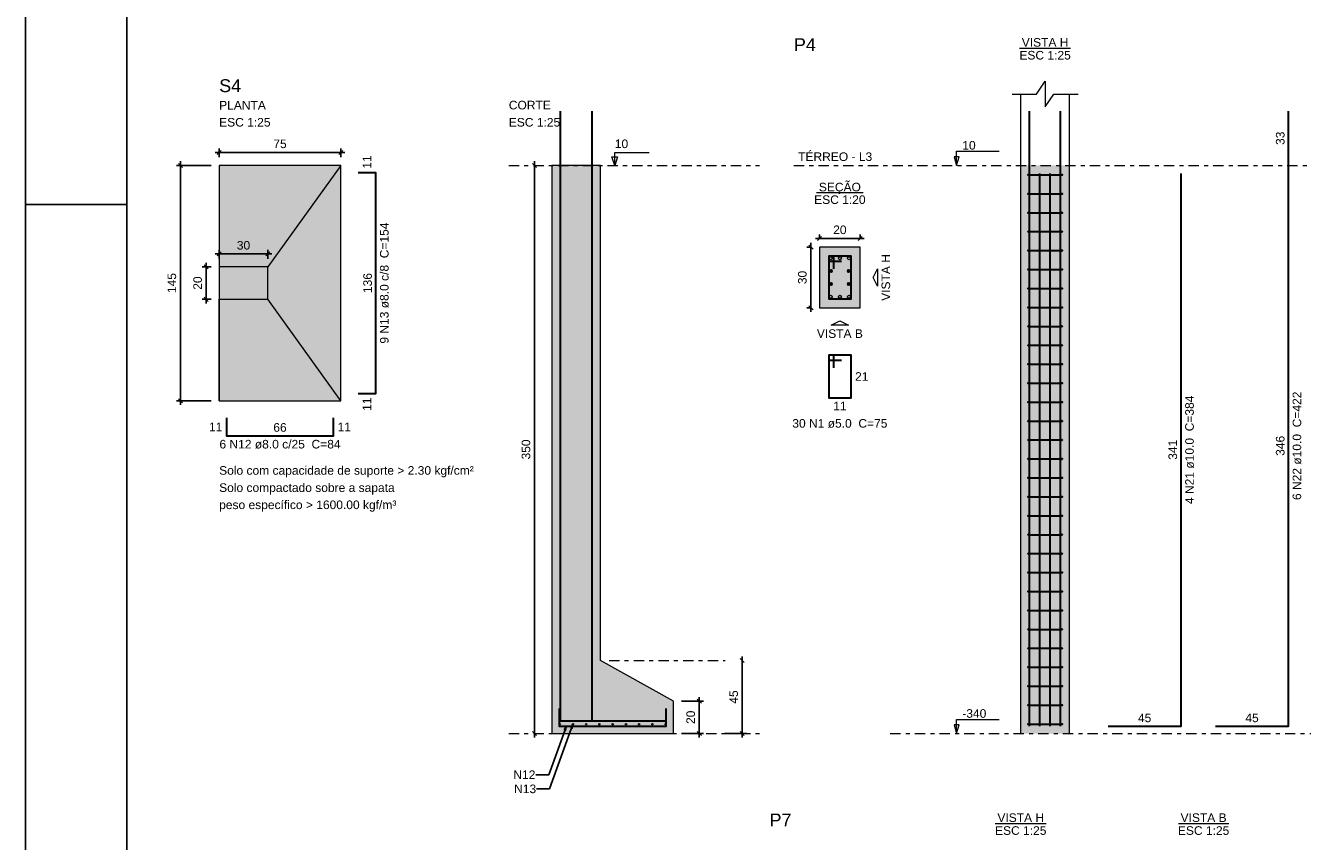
# Model space of a CAD drawing. Header units: millimetres. Extents: x 0 to 119, y 0 to 84.
# Tile 4 of 12: x 0 to 31, y 44 to 64. Entities that reach past the tile are written whole.
import ezdxf

# ---------------------------------------------------------------- set-up
doc = ezdxf.new("R2010")
doc.units = ezdxf.units.MM
doc.header["$MEASUREMENT"] = 0
doc.linetypes.add('DASHDOT', pattern=[2.54, 1.27, -0.635, 0, -0.635])
doc.linetypes.add('NULL', pattern=[0])
doc.layers.get('0').update_dxf_attribs({"lineweight": 18})
for name, color, linetype, lineweight in [('Descrição da armadura', 7, 'Continuous', 0), ('DT-Armadura', 2, 'Continuous', 30), ('DT-Barras na forma', 2, 'Continuous', 30), ('DT-Barras no corte', 5, 'Continuous', 5), ('DT-Barras rebatidas', 2, 'Continuous', 30), ('DT-Cotas', 9, 'Continuous', 5), ('DT-Estribos na forma', 2, 'Continuous', 30), ('DT-Forma', 5, 'Continuous', 5), ('DT-Hachura sapatas em corte', 43, 'Continuous', 5), ('DT-Hachura sapatas em planta', 43, 'Continuous', 5), ('DT-Hachura seção pilares', 254, 'Continuous', 5), ('DT-Hachura vista pilares', 254, 'Continuous', 5), ('DT-Pontilhado', 9, 'DASHDOT', 5), ('DT-Textos', 7, 'Continuous', 5), ('DT-Título', 3, 'Continuous', 20), ('Textos armaduras', 7, 'Continuous', 0)]:
    doc.layers.add(name, color=color, linetype=linetype, lineweight=lineweight)
doc.layers.add('SEDUC_MARF', color=1, linetype='Continuous')
doc.layers.add('SEDUC_MARGG', color=7, linetype='Continuous')
doc.styles.add('Arial', font='txt')
doc.dimstyles.get("Standard").update_dxf_attribs({"dimtxt": 0.18, "dimasz": 0.18, "dimexe": 0.18, "dimexo": 0.0625, "dimgap": 0.09, "dimtad": 0, "dimtih": 1, "dimtoh": 1, "dimdec": 4, "dimzin": 0, "dimdsep": 46, "dimtxsty": 'Standard', "dimcen": 0.09, "dimadec": 0, "dimazin": 0, "dimtfac": 1, "dimtdec": 4, "dimtofl": 0, "dimtmove": 0, "dimatfit": 3, "dimfxl": 1, "dimtolj": 1, "dimtzin": 0, "dimarcsym": 0})
doc.dimstyles.new('UM_20.000000', dxfattribs={"dimtxt": 0.18, "dimasz": 0.1, "dimexe": 0.1, "dimexo": 0.2, "dimgap": 0, "dimtad": 1, "dimtih": 1, "dimtoh": 1, "dimdec": 1, "dimlfac": 20, "dimzin": 0, "dimdsep": 46, "dimtxsty": 'Standard', "dimcen": 0.09, "dimdle": 0.1, "dimadec": 1, "dimazin": 2, "dimtfac": 1, "dimtdec": 4, "dimtofl": 0, "dimtmove": 0, "dimatfit": 3, "dimfxl": 1, "dimtolj": 1, "dimarcsym": 0})
doc.dimstyles.new('UM_25.000000', dxfattribs={"dimtxt": 0.18, "dimasz": 0.1, "dimexe": 0.1, "dimexo": 0.2, "dimgap": 0, "dimtad": 1, "dimtih": 1, "dimtoh": 1, "dimdec": 1, "dimlfac": 25, "dimzin": 0, "dimdsep": 46, "dimtxsty": 'Standard', "dimcen": 0.09, "dimdle": 0.1, "dimadec": 1, "dimazin": 2, "dimtfac": 1, "dimtdec": 4, "dimtofl": 0, "dimtmove": 0, "dimatfit": 3, "dimfxl": 1, "dimtolj": 1, "dimarcsym": 0})

# ---------------------------------------------------------------- blocks, each defined once
blk = doc.blocks.new('_Oblique')
at = {"color": 0, "linetype": 'ByBlock', "lineweight": -2}
blk.add_line((-0.5, -0.5), (0.5, 0.5), dxfattribs=at)
blk = doc.blocks.new('*D37')
at = {"layer": 'Defpoints', "color": 0}
for p in [(19.566567, 58.348601), (19.354767, 56.848601), (19.566567, 56.848601)]:
    blk.add_point(p, dxfattribs=at)
at = {"layer": 'DT-Cotas', "color": 0, "lineweight": -2}
for p, q in [((19.366567, 58.348601), (19.254767, 58.348601)), ((19.354767, 58.448601), (19.354767, 56.748601)), ((19.366567, 56.848601), (19.254767, 56.848601))]:
    blk.add_line(p, q, dxfattribs=at)
at = {"layer": 'DT-Cotas', "color": 0, "lineweight": -2, "xscale": 0.1, "yscale": 0.1, "zscale": 0.1}
for p, rotation in [((19.354767, 58.348601), 90), ((19.354767, 56.848601), 270)]:
    blk.add_blockref('_Oblique', p, dxfattribs=dict(at, rotation=rotation))
at = {"layer": 'DT-Cotas', "color": 7, "insert": (19.142967, 57.598601), "char_height": 0.2118, "attachment_point": 5, "rotation": 90, "style": 'Arial'}
blk.add_mtext('\\A1;30', dxfattribs=at)
blk = doc.blocks.new('*D38')
at = {"layer": 'Defpoints', "color": 0}
for p in [(20.566567, 58.560401), (19.566567, 58.348601), (20.566567, 58.348601)]:
    blk.add_point(p, dxfattribs=at)
at = {"layer": 'DT-Cotas', "color": 0, "lineweight": -2}
for p, q in [((19.466567, 58.560401), (20.666567, 58.560401)), ((19.566567, 58.548601), (19.566567, 58.660401)), ((20.566567, 58.548601), (20.566567, 58.660401))]:
    blk.add_line(p, q, dxfattribs=at)
at = {"layer": 'DT-Cotas', "color": 0, "lineweight": -2, "xscale": 0.1, "yscale": 0.1, "zscale": 0.1, "rotation": 180}
blk.add_blockref('_Oblique', (19.566567, 58.560401), dxfattribs=at)
at = {"layer": 'DT-Cotas', "color": 0, "lineweight": -2, "xscale": 0.1, "yscale": 0.1, "zscale": 0.1}
blk.add_blockref('_Oblique', (20.566567, 58.560401), dxfattribs=at)
at = {"layer": 'DT-Cotas', "color": 7, "insert": (20.066567, 58.772201), "char_height": 0.2118, "attachment_point": 5, "rotation": 0.0057296, "style": 'Arial'}
blk.add_mtext('\\A1;20', dxfattribs=at)
blk = doc.blocks.new('*D40')
at = {"layer": 'Defpoints', "color": 0}
for p in [(4.7708, 60.360701), (3.8177, 54.560701), (4.7708, 54.560701)]:
    blk.add_point(p, dxfattribs=at)
at = {"layer": 'DT-Cotas', "color": 0, "lineweight": -2}
for p, q in [((3.8177, 60.460701), (3.8177, 54.460701)), ((4.5708, 60.360701), (3.7177, 60.360701)), ((4.5708, 54.560701), (3.7177, 54.560701))]:
    blk.add_line(p, q, dxfattribs=at)
at = {"layer": 'DT-Cotas', "color": 0, "lineweight": -2, "xscale": 0.1, "yscale": 0.1, "zscale": 0.1}
for p, rotation in [((3.8177, 60.360701), 90), ((3.8177, 54.560701), 270)]:
    blk.add_blockref('_Oblique', p, dxfattribs=dict(at, rotation=rotation))
at = {"layer": 'DT-Cotas', "color": 7, "insert": (3.6059, 57.460701), "char_height": 0.2118, "attachment_point": 5, "rotation": 90, "style": 'Arial'}
blk.add_mtext('\\A1;145', dxfattribs=at)
blk = doc.blocks.new('*D41')
at = {"layer": 'Defpoints', "color": 0}
for p in [(7.7708, 60.678401), (4.7708, 60.360701), (7.7708, 60.360701)]:
    blk.add_point(p, dxfattribs=at)
at = {"layer": 'DT-Cotas', "color": 0, "lineweight": -2}
for p, q in [((4.7708, 60.560701), (4.7708, 60.778401)), ((7.7708, 60.560701), (7.7708, 60.778401)), ((4.6708, 60.678401), (7.8708, 60.678401))]:
    blk.add_line(p, q, dxfattribs=at)
at = {"layer": 'DT-Cotas', "color": 0, "lineweight": -2, "xscale": 0.1, "yscale": 0.1, "zscale": 0.1, "rotation": 180}
blk.add_blockref('_Oblique', (4.7708, 60.678401), dxfattribs=at)
at = {"layer": 'DT-Cotas', "color": 0, "lineweight": -2, "xscale": 0.1, "yscale": 0.1, "zscale": 0.1}
blk.add_blockref('_Oblique', (7.7708, 60.678401), dxfattribs=at)
at = {"layer": 'DT-Cotas', "color": 7, "insert": (6.2708, 60.890201), "char_height": 0.2118, "attachment_point": 5, "rotation": 0.0057296, "style": 'Arial'}
blk.add_mtext('\\A1;75', dxfattribs=at)
blk = doc.blocks.new('*D42')
at = {"layer": 'Defpoints', "color": 0}
for p in [(4.7708, 57.860701), (4.4531, 57.060701), (4.7708, 57.060701)]:
    blk.add_point(p, dxfattribs=at)
at = {"layer": 'DT-Cotas', "color": 0, "lineweight": -2}
for p, q in [((4.4531, 57.960701), (4.4531, 56.960701)), ((4.5708, 57.860701), (4.3531, 57.860701)), ((4.5708, 57.060701), (4.3531, 57.060701))]:
    blk.add_line(p, q, dxfattribs=at)
at = {"layer": 'DT-Cotas', "color": 0, "lineweight": -2, "xscale": 0.1, "yscale": 0.1, "zscale": 0.1}
for p, rotation in [((4.4531, 57.860701), 90), ((4.4531, 57.060701), 270)]:
    blk.add_blockref('_Oblique', p, dxfattribs=dict(at, rotation=rotation))
at = {"layer": 'DT-Cotas', "color": 7, "insert": (4.2413, 57.460701), "char_height": 0.2118, "attachment_point": 5, "rotation": 90, "style": 'Arial'}
blk.add_mtext('\\A1;20', dxfattribs=at)
blk = doc.blocks.new('*D43')
at = {"layer": 'Defpoints', "color": 0}
for p in [(5.9708, 58.178401), (4.7708, 57.860701), (5.9708, 57.860701)]:
    blk.add_point(p, dxfattribs=at)
at = {"layer": 'DT-Cotas', "color": 0, "lineweight": -2}
for p, q in [((4.7708, 58.060701), (4.7708, 58.278401)), ((5.9708, 58.060701), (5.9708, 58.278401)), ((4.6708, 58.178401), (6.0708, 58.178401))]:
    blk.add_line(p, q, dxfattribs=at)
at = {"layer": 'DT-Cotas', "color": 0, "lineweight": -2, "xscale": 0.1, "yscale": 0.1, "zscale": 0.1, "rotation": 180}
blk.add_blockref('_Oblique', (4.7708, 58.178401), dxfattribs=at)
at = {"layer": 'DT-Cotas', "color": 0, "lineweight": -2, "xscale": 0.1, "yscale": 0.1, "zscale": 0.1}
blk.add_blockref('_Oblique', (5.9708, 58.178401), dxfattribs=at)
at = {"layer": 'DT-Cotas', "color": 7, "insert": (5.3708, 58.390201), "char_height": 0.2118, "attachment_point": 5, "rotation": 0.0057296, "style": 'Arial'}
blk.add_mtext('\\A1;30', dxfattribs=at)
blk = doc.blocks.new('*D44')
at = {"layer": 'Defpoints', "color": 0}
for p in [(12.54408, 60.360701), (12.54408, 46.360701), (12.54408, 46.360701)]:
    blk.add_point(p, dxfattribs=at)
at = {"layer": 'DT-Cotas', "color": 0, "lineweight": -2}
blk.add_line((12.54408, 60.460701), (12.54408, 46.260701), dxfattribs=at)
at = {"layer": 'DT-Cotas', "color": 0, "lineweight": -2, "xscale": 0.1, "yscale": 0.1, "zscale": 0.1}
for p, rotation in [((12.54408, 60.360701), 90), ((12.54408, 46.360701), 270)]:
    blk.add_blockref('_Oblique', p, dxfattribs=dict(at, rotation=rotation))
at = {"layer": 'DT-Cotas', "color": 7, "insert": (12.33228, 53.360701), "char_height": 0.2118, "attachment_point": 5, "rotation": 90, "style": 'Arial'}
blk.add_mtext('\\A1;350', dxfattribs=at)
blk = doc.blocks.new('*D45')
at = {"layer": 'Defpoints', "color": 0}
for p in [(15.96768, 47.160701), (15.96768, 46.360701), (16.60308, 46.360701)]:
    blk.add_point(p, dxfattribs=at)
at = {"layer": 'DT-Cotas', "color": 0, "lineweight": -2}
for p, q in [((16.60308, 47.260701), (16.60308, 46.260701)), ((16.16768, 47.160701), (16.70308, 47.160701)), ((16.16768, 46.360701), (16.70308, 46.360701))]:
    blk.add_line(p, q, dxfattribs=at)
at = {"layer": 'DT-Cotas', "color": 0, "lineweight": -2, "xscale": 0.1, "yscale": 0.1, "zscale": 0.1}
for p, rotation in [((16.60308, 47.160701), 90), ((16.60308, 46.360701), 270)]:
    blk.add_blockref('_Oblique', p, dxfattribs=dict(at, rotation=rotation))
at = {"layer": 'DT-Cotas', "color": 7, "insert": (16.39128, 46.760701), "char_height": 0.2118, "attachment_point": 5, "rotation": 90, "style": 'Arial'}
blk.add_mtext('\\A1;20', dxfattribs=at)
blk = doc.blocks.new('*D46')
at = {"layer": 'Defpoints', "color": 0}
for p in [(17.66208, 48.160701), (17.02668, 46.360701), (17.66208, 46.360701)]:
    blk.add_point(p, dxfattribs=at)
at = {"layer": 'DT-Cotas', "color": 0, "lineweight": -2}
for p, q in [((17.66208, 48.260701), (17.66208, 46.260701)), ((17.22668, 46.360701), (17.76208, 46.360701))]:
    blk.add_line(p, q, dxfattribs=at)
at = {"layer": 'DT-Cotas', "color": 0, "lineweight": -2, "xscale": 0.1, "yscale": 0.1, "zscale": 0.1}
for p, rotation in [((17.66208, 48.160701), 90.00000000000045), ((17.66208, 46.360701), 270.0000000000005)]:
    blk.add_blockref('_Oblique', p, dxfattribs=dict(at, rotation=rotation))
at = {"layer": 'DT-Cotas', "color": 7, "insert": (17.45028, 47.260701), "char_height": 0.2118, "attachment_point": 5, "rotation": 90, "style": 'Arial'}
blk.add_mtext('\\A1;45', dxfattribs=at)

msp = doc.modelspace()

# ---------------------------------------------------------------- hatches: boundary and pattern name
at = {"layer": 'DT-Hachura sapatas em corte', "linetype": 'Continuous'}
msp.add_hatch(color=43, dxfattribs=at).paths.add_polyline_path([(12.9677, 48.1607), (12.9677, 48.1607), (12.9677, 47.1607), (12.9677, 46.3607), (15.9677, 46.3607), (15.9677, 47.1607), (14.1677, 48.1607), (14.1677, 48.1607), (14.1677, 60.3607), (12.9677, 60.3607), (12.9677, 48.1607)])
at = {"layer": 'DT-Hachura sapatas em planta', "linetype": 'Continuous'}
msp.add_hatch(color=43, dxfattribs=at).paths.add_polyline_path([(4.7708, 54.5607), (7.7708, 54.5607), (7.7708, 60.3607), (4.7708, 60.3607), (4.7708, 54.5607)])
at = {"layer": 'DT-Hachura seção pilares', "linetype": 'Continuous'}
msp.add_hatch(color=254, dxfattribs=at).paths.add_polyline_path([(19.5666, 56.8486), (19.5666, 56.8486), (20.5666, 56.8486), (20.5666, 58.3486), (19.5666, 58.3486), (19.5666, 56.8486)])
at = {"layer": 'DT-Hachura vista pilares', "linetype": 'Continuous'}
msp.add_hatch(color=254, dxfattribs=at).paths.add_polyline_path([(24.5236, 46.3607), (24.5236, 60.3607), (25.7236, 60.3607), (25.7236, 46.3607), (24.5236, 46.3607)])

# ---------------------------------------------------------------- linework, layer by layer
at = {"layer": 'DT-Armadura'}
for points in [[(13.1777, 61.695), (13.1777, 46.6757), (14.9777, 46.6757)], [(13.9577, 61.695), (13.9577, 46.6757), (15.7577, 46.6757)], [(8.1944, 54.7407), (8.6344, 54.7407), (8.6344, 60.1807), (8.1944, 60.1807)], [(4.9508, 54.1371), (4.9508, 53.6971), (7.5908, 53.6971), (7.5908, 54.1371)], [(13.1477, 46.9807), (13.1477, 46.5407), (15.7877, 46.5407), (15.7877, 46.9807)]]:
    msp.add_lwpolyline(points, dxfattribs=at)
at = {"layer": 'DT-Barras na forma'}
for points in [[(24.7436, 46.5407), (24.7436, 60.3607), (24.7436, 61.695)], [(25.5036, 46.5407), (25.5036, 60.3607), (25.5036, 61.695)], [(24.9969, 46.5407), (24.9969, 60.1647)], [(25.2502, 46.5407), (25.2502, 60.1647)], [(19.9166, 57.8111), (19.9166, 58.1236), (19.7916, 58.1236), (19.7916, 57.0736), (20.3416, 57.0736), (20.3416, 58.1236), (19.7916, 58.1236), (19.7916, 57.9986), (20.1041, 57.9986)]]:
    msp.add_lwpolyline(points, dxfattribs=at)
at = {"layer": 'DT-Barras no corte'}
for p, q in [((19.8041, 57.7194), (19.8791, 57.7944)), ((19.8041, 57.7944), (19.8791, 57.7194)), ((20.2541, 57.7194), (20.3291, 57.7944)), ((20.2541, 57.7944), (20.3291, 57.7194)), ((19.8041, 57.4028), (19.8791, 57.4778)), ((19.8041, 57.4778), (19.8791, 57.4028)), ((20.2541, 57.4028), (20.3291, 57.4778)), ((20.2541, 57.4778), (20.3291, 57.4028))]:
    msp.add_line(p, q, dxfattribs=at)
for centre, radius in [((19.8416, 58.0736), 0.0375), ((20.0666, 58.0736), 0.0375), ((20.2916, 58.0736), 0.0375), ((19.8416, 57.7569), 0.0375), ((20.2916, 57.7569), 0.0375), ((19.8416, 57.4403), 0.0375), ((20.2916, 57.4403), 0.0375), ((19.8416, 57.1236), 0.0375), ((20.0666, 57.1236), 0.0375), ((20.2916, 57.1236), 0.0375), ((13.1637, 46.5887), 0.016), ((13.4897, 46.5887), 0.016), ((13.8157, 46.5887), 0.016), ((14.1417, 46.5887), 0.016), ((14.4677, 46.5887), 0.016), ((14.7937, 46.5887), 0.016), ((15.1197, 46.5887), 0.016), ((15.4457, 46.5887), 0.016), ((15.7717, 46.5887), 0.016)]:
    msp.add_circle(centre, radius, dxfattribs=at)
at = {"layer": 'DT-Barras rebatidas'}
for points in [[(29.3239, 46.5407), (31.1239, 46.5407), (31.1239, 60.3607), (31.1239, 61.695)], [(26.6767, 46.5407), (28.4767, 46.5407), (28.4767, 60.1647)], [(19.9166, 55.3712), (19.9166, 55.6837), (19.7916, 55.6837), (19.7916, 54.6337), (20.3416, 54.6337), (20.3416, 55.6837), (19.7916, 55.6837), (19.7916, 55.5587), (20.1041, 55.5587)]]:
    msp.add_lwpolyline(points, dxfattribs=at)
at = {"layer": 'DT-Estribos na forma'}
for p, q in [((24.7136, 60.1274), (25.5336, 60.1274)), ((24.7136, 59.6607), (25.5336, 59.6607)), ((24.7136, 59.194), (25.5336, 59.194)), ((24.7136, 58.7274), (25.5336, 58.7274)), ((24.7136, 58.2607), (25.5336, 58.2607)), ((24.7136, 57.794), (25.5336, 57.794)), ((24.7136, 57.3274), (25.5336, 57.3274)), ((24.7136, 56.8607), (25.5336, 56.8607)), ((24.7136, 56.394), (25.5336, 56.394)), ((24.7136, 55.9274), (25.5336, 55.9274)), ((24.7136, 55.4607), (25.5336, 55.4607)), ((24.7136, 54.994), (25.5336, 54.994)), ((24.7136, 54.5274), (25.5336, 54.5274)), ((24.7136, 54.0607), (25.5336, 54.0607)), ((24.7136, 53.594), (25.5336, 53.594)), ((24.7136, 53.1274), (25.5336, 53.1274)), ((24.7136, 52.6607), (25.5336, 52.6607)), ((24.7136, 52.194), (25.5336, 52.194)), ((24.7136, 51.7274), (25.5336, 51.7274)), ((24.7136, 51.2607), (25.5336, 51.2607)), ((24.7136, 50.794), (25.5336, 50.794)), ((24.7136, 50.3274), (25.5336, 50.3274)), ((24.7136, 49.8607), (25.5336, 49.8607)), ((24.7136, 49.394), (25.5336, 49.394)), ((24.7136, 48.9274), (25.5336, 48.9274)), ((24.7136, 48.4607), (25.5336, 48.4607)), ((24.7136, 47.994), (25.5336, 47.994)), ((24.7136, 47.5274), (25.5336, 47.5274)), ((24.7136, 47.0607), (25.5336, 47.0607)), ((24.7136, 46.594), (25.5336, 46.594))]:
    msp.add_line(p, q, dxfattribs=at)
for centre in [(24.7136, 60.1274), (25.5336, 60.1274), (24.7136, 59.6607), (25.5336, 59.6607), (24.7136, 59.194), (25.5336, 59.194), (24.7136, 58.7274), (25.5336, 58.7274), (24.7136, 58.2607), (25.5336, 58.2607), (24.7136, 57.794), (25.5336, 57.794), (24.7136, 57.3274), (25.5336, 57.3274), (24.7136, 56.8607), (25.5336, 56.8607), (24.7136, 56.394), (25.5336, 56.394), (24.7136, 55.9274), (25.5336, 55.9274), (24.7136, 55.4607), (25.5336, 55.4607), (24.7136, 54.994), (25.5336, 54.994), (24.7136, 54.5274), (25.5336, 54.5274), (24.7136, 54.0607), (25.5336, 54.0607), (24.7136, 53.594), (25.5336, 53.594), (24.7136, 53.1274), (25.5336, 53.1274), (24.7136, 52.6607), (25.5336, 52.6607), (24.7136, 52.194), (25.5336, 52.194), (24.7136, 51.7274), (25.5336, 51.7274), (24.7136, 51.2607), (25.5336, 51.2607), (24.7136, 50.794), (25.5336, 50.794), (24.7136, 50.3274), (25.5336, 50.3274), (24.7136, 49.8607), (25.5336, 49.8607), (24.7136, 49.394), (25.5336, 49.394), (24.7136, 48.9274), (25.5336, 48.9274), (24.7136, 48.4607), (25.5336, 48.4607), (24.7136, 47.994), (25.5336, 47.994), (24.7136, 47.5274), (25.5336, 47.5274), (24.7136, 47.0607), (25.5336, 47.0607), (24.7136, 46.594), (25.5336, 46.594)]:
    msp.add_circle(centre, 0.01, dxfattribs=at)
at = {"layer": 'DT-Forma'}
for p, q in [((24.5236, 60.3607), (24.5236, 62.1186)), ((25.7236, 60.3607), (25.7236, 62.1186)), ((4.7708, 60.3607), (4.7708, 57.8607)), ((7.7708, 60.3607), (5.9708, 57.8607)), ((24.5236, 46.3607), (24.5236, 60.3607)), ((25.7236, 46.3607), (25.7236, 60.3607)), ((4.7708, 54.5607), (4.7708, 57.0607)), ((4.7708, 54.5607), (4.7708, 57.0607)), ((7.7708, 54.5607), (5.9708, 57.0607))]:
    msp.add_line(p, q, dxfattribs=at)
msp.add_lwpolyline([(24.3118, 62.1186), (24.9118, 62.1186), (25.1236, 62.4363), (25.1236, 61.8009), (25.3354, 62.1186), (25.9354, 62.1186)], dxfattribs=at)
for points in [[(4.7708, 54.5607), (7.7708, 54.5607), (7.7708, 60.3607), (4.7708, 60.3607), (4.7708, 54.5607)], [(12.9677, 48.1607), (12.9677, 48.1607), (12.9677, 47.1607), (12.9677, 46.3607), (15.9677, 46.3607), (15.9677, 47.1607), (14.1677, 48.1607), (14.1677, 48.1607), (14.1677, 60.3607), (12.9677, 60.3607), (12.9677, 48.1607)], [(19.5666, 56.8486), (20.5666, 56.8486), (20.5666, 58.3486), (19.5666, 58.3486), (19.5666, 56.8486)], [(4.7708, 57.0607), (5.9708, 57.0607), (5.9708, 57.8607), (4.7708, 57.8607), (4.7708, 57.0607)]]:
    msp.add_lwpolyline(points, close=True, dxfattribs=at)
at = {"layer": 'DT-Pontilhado', "ltscale": 0.2}
for p, q in [((11.9087, 60.3607), (18.0857, 60.3607)), ((18.9329, 60.3607), (34.4655, 60.3607)), ((14.3795, 48.1607), (17.2385, 48.1607)), ((11.9087, 46.3607), (18.0857, 46.3607)), ((21.3079, 46.3607), (34.4655, 46.3607))]:
    msp.add_line(p, q, dxfattribs=at)
at = {"layer": 'DT-Textos'}
for p, q in [((24.4937, 63.2517), (25.7534, 63.2517)), ((19.4944, 59.6935), (20.6388, 59.6935)), ((23.8937, 44.147), (25.1534, 44.147)), ((28.4081, 44.147), (29.6515, 44.147))]:
    msp.add_line(p, q, dxfattribs=at)
for points in [[(14.5913, 60.5725), (14.5207, 60.3607), (14.4501, 60.5725), (14.5913, 60.5725)], [(20.9902, 57.5986), (20.9902, 57.3868), (20.8843, 57.5986), (20.9902, 57.8104), (20.9902, 57.5986)], [(20.0666, 56.425), (19.8548, 56.425), (20.0666, 56.5309), (20.2784, 56.425), (20.0666, 56.425)]]:
    msp.add_lwpolyline(points, close=True, dxfattribs=at)
for points in [[(14.5207, 60.3607), (14.5207, 60.6784), (15.3679, 60.6784)], [(22.9441, 60.3607), (23.0076, 60.5725), (22.8805, 60.5725), (22.9441, 60.3607), (22.9441, 60.7107), (23.9941, 60.7107)], [(22.9441, 46.3607), (23.0076, 46.5725), (22.8805, 46.5725), (22.9441, 46.3607), (22.9441, 46.7107), (23.9941, 46.7107)]]:
    msp.add_lwpolyline(points, dxfattribs=at)
at = {"layer": 'SEDUC_MARF'}
msp.add_line((0, 59.4), (2.5, 59.4), dxfattribs=at)
msp.add_lwpolyline([(118.9, 84.1), (0, 84.1), (0, 0), (118.9, 0)], close=True, dxfattribs=at)
at = {"layer": 'SEDUC_MARGG'}
msp.add_lwpolyline([(2.5, 1), (117.9, 1), (117.9, 83.1), (2.5, 83.1), (2.5, 1)], dxfattribs=at)

# ---------------------------------------------------------------- texts
at = {"layer": 'Descrição da armadura', "linetype": 'NULL', "char_height": 0.2118, "attachment_point": 8, "rotation": 90.00021, "line_spacing_factor": 0.9, "style": 'Arial'}
for s, insert, width in [('9 N13 ø8.0 c/8  C=154', (8.9521, 57.4603), 5.851826), ('4 N21 ø10.0  C=384', (28.7941, 53.3523), 5.239541), ('6 N22 ø10.0  C=422', (31.4411, 53.4503), 5.239541)]:
    msp.add_mtext(s, dxfattribs=dict(at, insert=insert, width=width))
at = {"layer": 'Descrição da armadura', "linetype": 'NULL', "char_height": 0.2118, "line_spacing_factor": 0.9, "style": 'Arial'}
for s, insert, width, attachment_point in [('30 N1 ø5.0  C=75', (20.067, 53.8922), 4.594404, 8), ('6 N12 ø8.0 c/25  C=84', (6.271, 53.3792), 5.851826, 8), ('N12', (12.5643, 45.3465), 1.103994, 6), ('N13', (12.5825, 44.9965), 1.103994, 6)]:
    msp.add_mtext(s, dxfattribs=dict(at, insert=insert, width=width, attachment_point=attachment_point))
at = {"layer": 'DT-Textos', "linetype": 'NULL', "char_height": 0.2118, "line_spacing_factor": 0.798, "style": 'Arial'}
for s, insert, width, attachment_point in [('VISTA H', (25.124, 63.2832), 2.255996, 8), ('ESC 1:25', (25.124, 62.9662), 2.482559, 8), ('PLANTA', (4.771, 61.7372), 2.256279, 7), ('CORTE', (11.909, 61.7372), 2.03, 7), ('ESC 1:25', (4.771, 61.3142), 2.482559, 7), ('ESC 1:25', (11.909, 61.3142), 2.482559, 7), ('10', (14.521, 60.7842), 0.645137, 7), ('TÉRREO - L3', (19.039, 60.4662), 3.577422, 7), ('10', (23.084, 60.7462), 0.645137, 7), ('SEÇÃO', (20.067, 59.6553), 2.030566, 8), ('ESC 1:20', (20.067, 59.4072), 2.482559, 8), ('VISTA B', (20.067, 56.1072), 2.223994, 8), ('Solo com capacidade de suporte > 2.30 kgf/cm²', (4.771, 52.6743), 12.299795, 7), ('Solo compactado sobre a sapata', (4.771, 52.2503), 8.479951, 7), ('peso específico > 1600.00 kgf/m³', (4.771, 51.8273), 8.560098, 7), ('-340', (23.084, 46.7462), 1.16085, 7), ('VISTA H', (24.524, 44.1785), 2.255996, 8), ('VISTA B', (29.03, 44.1785), 2.223994, 8), ('ESC 1:25', (24.524, 43.8615), 2.482559, 8), ('ESC 1:25', (29.03, 43.8615), 2.482559, 8)]:
    msp.add_mtext(s, dxfattribs=dict(at, insert=insert, width=width, attachment_point=attachment_point))
at = {"layer": 'DT-Textos', "linetype": 'NULL', "insert": (21.3081, 57.5983), "char_height": 0.2118, "width": 2.255996, "attachment_point": 8, "rotation": 90.00021, "line_spacing_factor": 0.798, "style": 'Arial'}
msp.add_mtext('VISTA H', dxfattribs=at)
at = {"layer": 'DT-Título', "linetype": 'NULL', "char_height": 0.3177, "width": 1.076367, "attachment_point": 7, "line_spacing_factor": 0.798, "style": 'Arial'}
for s, insert in [('P4', (18.933, 63.1771)), ('S4', (4.771, 62.1611)), ('P7', (18.333, 44.0724))]:
    msp.add_mtext(s, dxfattribs=dict(at, insert=insert))
at = {"layer": 'Textos armaduras', "linetype": 'NULL', "char_height": 0.2118, "rotation": 90.00021, "line_spacing_factor": 0.9, "style": 'Arial'}
for s, insert, width, attachment_point in [('33', (31.0266, 61.0278), 1.045137, 8), ('11', (8.5203, 60.2807), 1.045137, 7), ('136', (8.5371, 57.4607), 1.367705, 8), ('11', (8.3085, 54.6407), 1.045137, 3), ('341', (28.3794, 53.3527), 1.367705, 8), ('346', (31.0266, 53.4507), 1.367705, 8)]:
    msp.add_mtext(s, dxfattribs=dict(at, insert=insert, width=width, attachment_point=attachment_point))
at = {"layer": 'Textos armaduras', "linetype": 'NULL', "char_height": 0.2118, "width": 1.045137, "line_spacing_factor": 0.9, "style": 'Arial'}
for s, insert, attachment_point in [('21', (20.4416, 55.2646), 1), ('11', (20.0666, 54.5364), 2), ('11', (4.8508, 53.8112), 9), ('66', (6.2708, 53.7944), 8), ('11', (7.6908, 54.023), 1), ('45', (27.5767, 46.638), 8), ('45', (30.2239, 46.638), 8)]:
    msp.add_mtext(s, dxfattribs=dict(at, insert=insert, attachment_point=attachment_point))

# ---------------------------------------------------------------- dimensions: what is measured, and where the dimension line sits
at = {"layer": 'DT-Cotas'}
for base, p1, p2, dimstyle, override, picture, middle in [((7.7708, 60.6784), (4.7708, 60.3607), (7.7708, 60.3607), 'UM_25.000000', {"dimtxt": 0.2118, "dimasz": 0.1, "dimexe": 0.1, "dimexo": 0.2, "dimtad": 1, "dimtih": 0, "dimtoh": 0, "dimdec": 1, "dimlfac": 25, "dimzin": 8, "dimtxsty": 'Arial', "dimblk": 'Oblique', "dimblk1": 'Oblique', "dimblk2": 'Oblique', "dimsah": 1, "dimdle": 0.1, "dimse1": 0, "dimse2": 0, "dimclrt": 7, "dimadec": 1, "dimazin": 3, "dimtmove": 2, "dimldrblk": 'Oblique'}, '*D41', (6.2708, 60.8902)), ((20.5666, 58.5604), (19.5666, 58.3486), (20.5666, 58.3486), 'UM_20.000000', {"dimtxt": 0.2118, "dimasz": 0.1, "dimexe": 0.1, "dimexo": 0.2, "dimtad": 1, "dimtih": 0, "dimtoh": 0, "dimdec": 1, "dimlfac": 20, "dimzin": 8, "dimtxsty": 'Arial', "dimblk": 'Oblique', "dimblk1": 'Oblique', "dimblk2": 'Oblique', "dimsah": 1, "dimdle": 0.1, "dimse1": 0, "dimse2": 0, "dimclrt": 7, "dimadec": 1, "dimazin": 3, "dimtmove": 2, "dimldrblk": 'Oblique'}, '*D38', (20.0666, 58.7722)), ((5.9708, 58.1784), (4.7708, 57.8607), (5.9708, 57.8607), 'UM_25.000000', {"dimtxt": 0.2118, "dimasz": 0.1, "dimexe": 0.1, "dimexo": 0.2, "dimtad": 1, "dimtih": 0, "dimtoh": 0, "dimdec": 1, "dimlfac": 25, "dimzin": 8, "dimtxsty": 'Arial', "dimblk": 'Oblique', "dimblk1": 'Oblique', "dimblk2": 'Oblique', "dimsah": 1, "dimdle": 0.1, "dimse1": 0, "dimse2": 0, "dimclrt": 7, "dimadec": 1, "dimazin": 3, "dimtmove": 2, "dimldrblk": 'Oblique'}, '*D43', (5.3708, 58.3902))]:
    dim = msp.add_linear_dim(base=base, p1=p1, p2=p2, dimstyle=dimstyle, override=override, dxfattribs=at)
    dim.commit()
    dim.dimension.update_dxf_attribs({"geometry": picture, "text_midpoint": middle, "dimtype": 160, "text_rotation": 0.00573})
for base, p1, p2, dimstyle, override, picture, middle in [((3.8177, 54.5607), (4.7708, 60.3607), (4.7708, 54.5607), 'UM_25.000000', {"dimtxt": 0.2118, "dimasz": 0.1, "dimexe": 0.1, "dimexo": 0.2, "dimtad": 1, "dimtih": 0, "dimtoh": 0, "dimdec": 1, "dimlfac": 25, "dimzin": 8, "dimtxsty": 'Arial', "dimblk": 'Oblique', "dimblk1": 'Oblique', "dimblk2": 'Oblique', "dimsah": 1, "dimdle": 0.1, "dimse1": 0, "dimse2": 0, "dimclrt": 7, "dimadec": 1, "dimazin": 3, "dimtmove": 2, "dimldrblk": 'Oblique'}, '*D40', (3.6059, 57.4607)), ((12.5441, 46.3607), (12.5441, 60.3607), (12.5441, 46.3607), 'UM_25.000000', {"dimtxt": 0.2118, "dimasz": 0.1, "dimexe": 0.1, "dimexo": 0.2, "dimtad": 1, "dimtih": 0, "dimtoh": 0, "dimdec": 1, "dimlfac": 25, "dimzin": 8, "dimtxsty": 'Arial', "dimblk": 'Oblique', "dimblk1": 'Oblique', "dimblk2": 'Oblique', "dimsah": 1, "dimdle": 0.1, "dimse1": 1, "dimse2": 1, "dimclrt": 7, "dimadec": 1, "dimazin": 3, "dimtmove": 2, "dimldrblk": 'Oblique'}, '*D44', (12.3323, 53.3607)), ((19.3548, 56.8486), (19.5666, 58.3486), (19.5666, 56.8486), 'UM_20.000000', {"dimtxt": 0.2118, "dimasz": 0.1, "dimexe": 0.1, "dimexo": 0.2, "dimtad": 1, "dimtih": 0, "dimtoh": 0, "dimdec": 1, "dimlfac": 20, "dimzin": 8, "dimtxsty": 'Arial', "dimblk": 'Oblique', "dimblk1": 'Oblique', "dimblk2": 'Oblique', "dimsah": 1, "dimdle": 0.1, "dimse1": 0, "dimse2": 0, "dimclrt": 7, "dimadec": 1, "dimazin": 3, "dimtmove": 2, "dimldrblk": 'Oblique'}, '*D37', (19.143, 57.5986)), ((4.4531, 57.0607), (4.7708, 57.8607), (4.7708, 57.0607), 'UM_25.000000', {"dimtxt": 0.2118, "dimasz": 0.1, "dimexe": 0.1, "dimexo": 0.2, "dimtad": 1, "dimtih": 0, "dimtoh": 0, "dimdec": 1, "dimlfac": 25, "dimzin": 8, "dimtxsty": 'Arial', "dimblk": 'Oblique', "dimblk1": 'Oblique', "dimblk2": 'Oblique', "dimsah": 1, "dimdle": 0.1, "dimse1": 0, "dimse2": 0, "dimclrt": 7, "dimadec": 1, "dimazin": 3, "dimtmove": 2, "dimldrblk": 'Oblique'}, '*D42', (4.2413, 57.4607)), ((17.6621, 46.3607), (17.6621, 48.1607), (17.0267, 46.3607), 'UM_25.000000', {"dimtxt": 0.2118, "dimasz": 0.1, "dimexe": 0.1, "dimexo": 0.2, "dimtad": 1, "dimtih": 0, "dimtoh": 0, "dimdec": 1, "dimlfac": 25, "dimzin": 8, "dimtxsty": 'Arial', "dimblk": 'Oblique', "dimblk1": 'Oblique', "dimblk2": 'Oblique', "dimsah": 1, "dimdle": 0.1, "dimse1": 1, "dimse2": 0, "dimclrt": 7, "dimadec": 1, "dimazin": 3, "dimtmove": 2, "dimldrblk": 'Oblique'}, '*D46', (17.4503, 47.2607)), ((16.6031, 46.3607), (15.9677, 47.1607), (15.9677, 46.3607), 'UM_25.000000', {"dimtxt": 0.2118, "dimasz": 0.1, "dimexe": 0.1, "dimexo": 0.2, "dimtad": 1, "dimtih": 0, "dimtoh": 0, "dimdec": 1, "dimlfac": 25, "dimzin": 8, "dimtxsty": 'Arial', "dimblk": 'Oblique', "dimblk1": 'Oblique', "dimblk2": 'Oblique', "dimsah": 1, "dimdle": 0.1, "dimse1": 0, "dimse2": 0, "dimclrt": 7, "dimadec": 1, "dimazin": 3, "dimtmove": 2, "dimldrblk": 'Oblique'}, '*D45', (16.3913, 46.7607))]:
    dim = msp.add_linear_dim(base=base, p1=p1, p2=p2, angle=90, dimstyle=dimstyle, override=override, dxfattribs=at)
    dim.commit()
    dim.dimension.update_dxf_attribs({"geometry": picture, "text_midpoint": middle, "dimtype": 160, "text_rotation": 90})

# ---------------------------------------------------------------- leaders
for points in [[(13.4897, 46.5887), (12.9102, 44.9965), (12.5925, 44.9965)], [(13.3267, 46.5407), (12.892, 45.3465), (12.5743, 45.3465)]]:
    msp.add_leader(points, dimstyle='Standard', override={"dimasz": 0.1, "dimldrblk": 'Closed'}, dxfattribs=at)

doc.saveas('drawing.dxf')
